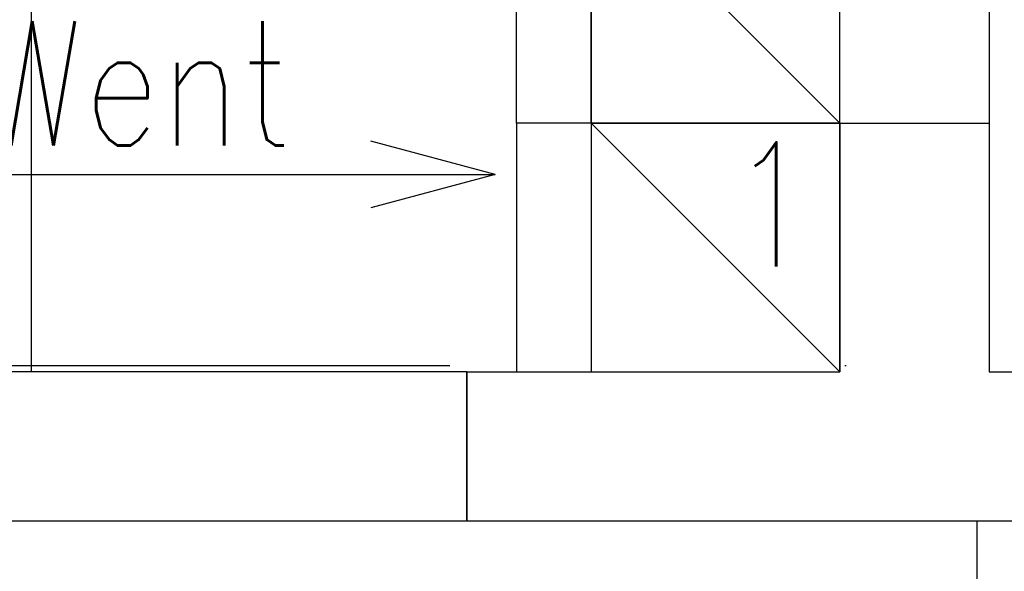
# Model space of a CAD drawing. Header units: millimetres. Extents: x 42924 to 92944, y -369470 to -179866.
# Tile 113 of 256: x 59522 to 59601, y -180957 to -180913. Entities that reach past the tile are written whole.
import ezdxf

# ---------------------------------------------------------------- set-up
doc = ezdxf.new("R2010")
doc.units = ezdxf.units.MM
doc.linetypes.add('DASHDOT', pattern=[25.4, 12.7, -6.35, 0, -6.35])
doc.linetypes.add('HIDDEN', pattern=[9.525, 6.35, -3.175])
for name, color, linetype in [('!! 0_ Istn-sciany', 8, 'Continuous'), ('!! 0_ Istn-widok', 8, 'Continuous'), ('!! 0_Istn-went', 8, 'Continuous'), ('!! 0_Osie', 8, 'DASHDOT'), ('!! 2 ZABUDOWA GK-MDF', 8, 'Continuous'), ('!! 2_proj ściany remont', 8, 'Continuous'), ('0-osie-liniA', 8, 'DASHDOT')]:
    doc.layers.add(name, color=color, linetype=linetype)
doc.layers.add('E_SAP_ZASIĘG', color=150, linetype='Continuous', plot=False)
doc.styles.add('ARCHETYP', font='romans.shx', dxfattribs={"height": 15})

# ---------------------------------------------------------------- blocks, each defined once
blk = doc.blocks.new('BLOK OSI')
at = {"layer": '0-osie-liniA', "ltscale": 5}
blk.add_lwpolyline([(48639.258, -194702.088), (55442.285, -194702.088)], dxfattribs=at)

msp = doc.modelspace()

# ---------------------------------------------------------------- linework, layer by layer
at = {"layer": '!! 0_ Istn-sciany'}
for points in [[(59561.56735, -180921.3878), (59561.56735, -180875.3878)], [(59567.56735, -180921.3878), (59567.56735, -180881.3878)], [(59567.56735, -180921.3878), (59561.56735, -180921.3878)], [(59587.56735, -180921.3878), (59587.56735, -180941.3878)], [(59587.56735, -180921.3878), (59599.56735, -180921.3878)], [(59599.56735, -180921.3878), (59599.56735, -180941.3878)], [(59557.56735, -180941.3878), (59587.56735, -180941.3878)], [(59557.56735, -180941.3878), (59557.56735, -180953.3878)], [(59599.56735, -180941.3878), (59690.56735, -180941.3878)], [(59557.56735, -180953.3878), (59690.56735, -180953.3878)]]:
    msp.add_lwpolyline(points, dxfattribs=at)
at = {"layer": '!! 0_ Istn-widok', "linetype": 'HIDDEN', "ltscale": 3}
msp.add_line((59598.57394, -180953.3878), (59598.57394, -181228.3878), dxfattribs=at)
at = {"layer": '!! 0_Istn-went'}
for points in [[(59599.56735, -180881.3878), (59599.56735, -180921.3878)], [(59567.56735, -180901.3878), (59587.56735, -180921.3878)], [(59561.56735, -180921.3878), (59561.56735, -180941.3878)], [(59567.56735, -180921.3878), (59587.56735, -180941.3878)], [(59559.84729, -180925.51742), (59549.84729, -180922.83793)], [(59519.80077, -180925.51742), (59559.84729, -180925.51742)], [(59559.84729, -180925.51742), (59549.84729, -180928.19692)]]:
    msp.add_lwpolyline(points, dxfattribs=at)
for points in [[(59567.56735, -180921.3878), (59587.56735, -180921.3878), (59587.56735, -180901.3878), (59567.56735, -180901.3878)], [(59567.56735, -180941.3878), (59587.56735, -180941.3878), (59587.56735, -180921.3878), (59567.56735, -180921.3878)]]:
    msp.add_lwpolyline(points, close=True, dxfattribs=at)
at = {"layer": '!! 2 ZABUDOWA GK-MDF'}
msp.add_lwpolyline([(59522.56735, -180941.3878), (59522.56735, -180801.3878)], dxfattribs=at)
at = {"layer": '!! 2_proj ściany remont'}
msp.add_lwpolyline([(59557.56735, -180941.3878), (59477.56735, -180941.3878), (59477.56735, -180953.3878), (59557.56735, -180953.3878)], close=True, dxfattribs=at)
at = {"layer": 'E_SAP_ZASIĘG'}
for centre in [(59298.91442, -181088.08994), (60076.8218, -181088.08994)]:
    msp.add_circle(centre, 600, dxfattribs=at)

# ---------------------------------------------------------------- block references
at = {"layer": '!! 0_Osie'}
msp.add_blockref('BLOK OSI', (8819.85593, 13761.2005), dxfattribs=at)

# ---------------------------------------------------------------- texts
at = {"layer": '!! 0_Istn-went', "style": 'ARCHETYP', "width": 0.8}
for s, p in [('Went', (59518.51744, -180923.1872)), ('1', (59578.68792, -180932.92747))]:
    msp.add_text(s, height=10, rotation=0, dxfattribs=at).set_placement(p)

doc.saveas('drawing.dxf')
